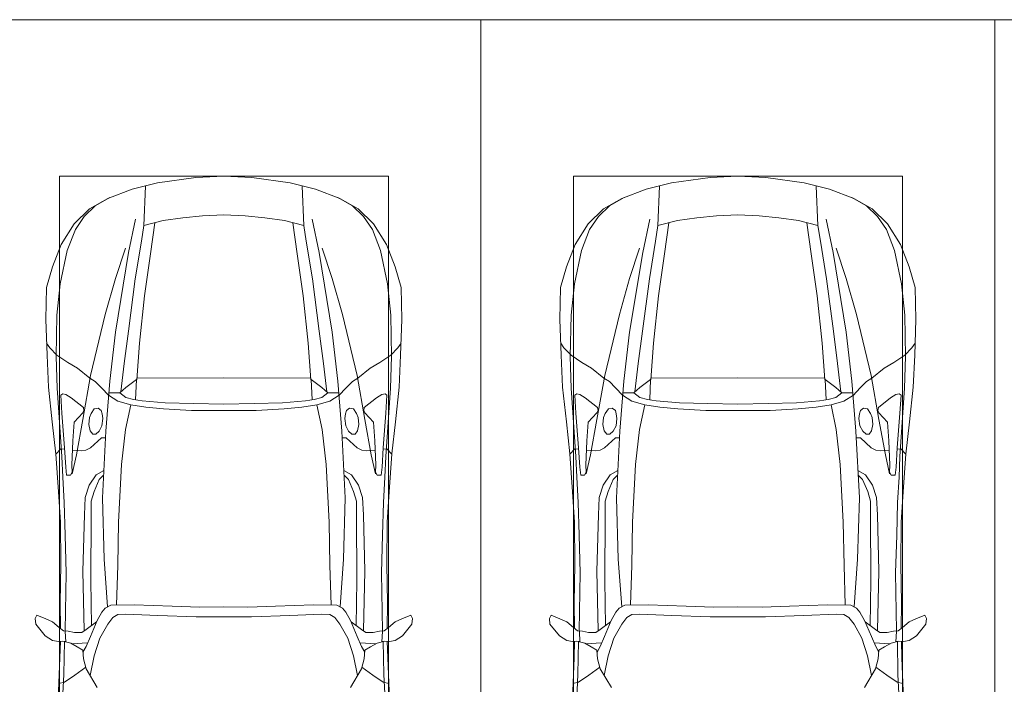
# Model space of a CAD drawing. Header units: millimetres. Extents: x -32229 to 192519, y -13689 to 125138.
# Tile 234 of 256: x 60292 to 65081, y 101080 to 104310. Entities that reach past the tile are written whole.
import ezdxf

# ---------------------------------------------------------------- set-up
doc = ezdxf.new("R2010")
doc.units = ezdxf.units.MM
for name, color, linetype, lineweight in [('A-DETL-GENF-OTLN', 7, 'Continuous', 18), ('C-PRKG-____-OTLN', 7, 'Continuous', 18), ('E-CABL-TRAY-OTLN', 7, 'Continuous', 18)]:
    doc.layers.add(name, color=color, linetype=linetype, lineweight=lineweight)

# ---------------------------------------------------------------- blocks, each defined once
blk = doc.blocks.new('АР_Машиноместо - 4900x2400_М__5300х2500_-V17--01 ЭЛ')
at = {"layer": 'A-DETL-GENF-OTLN', "color": 254, "lineweight": 13, "true_color": 0xd4d4d4}
for p, q in [((462.8, -1889.5), (471.8, -2077.7)), ((2037.2, -1889.5), (2028.2, -2077.7)), ((471.8, -2077.7), (474.5, -2239.3)), ((2028.2, -2077.7), (2025.5, -2239.3)), ((483.3, -2571.4), (478, -2290)), ((570.6, -2291.4), (564.4, -2580.5)), ((1929.4, -2291.4), (1935.6, -2580.5)), ((2016.7, -2571.4), (2022, -2290)), ((728.4, -2415.7), (733.8, -2606.7)), ((1771.6, -2415.7), (1766.2, -2606.7)), ((477.8, -2754.7), (483.3, -2571.4)), ((564.4, -2580.5), (571.6, -2853.3)), ((1935.6, -2580.5), (1928.4, -2853.3)), ((2022.2, -2754.7), (2016.7, -2571.4)), ((733.8, -2606.7), (737.8, -2818.3)), ((1766.2, -2606.7), (1762.2, -2818.3)), ((473.9, -2913.7), (477.8, -2754.7)), ((2026.1, -2913.7), (2022.2, -2754.7)), ((737.8, -2818.3), (752.8, -3099)), ((1762.2, -2818.3), (1747.2, -3099)), ((571.6, -2853.3), (575.7, -2937.4)), ((1928.4, -2853.3), (1924.3, -2937.4)), ((466.3, -3036.3), (473.9, -2913.7)), ((2033.7, -3036.3), (2026.1, -2913.7)), ((575.7, -2937.4), (595.2, -2997.9)), ((1924.3, -2937.4), (1904.8, -2997.9)), ((595.2, -2997.9), (629, -3048.1)), ((1904.8, -2997.9), (1871, -3048.1)), ((462, -3136.6), (466.3, -3036.3)), ((512.5, -3053.2), (532.7, -3145.9)), ((629, -3048.1), (666.7, -3069.7)), ((1871, -3048.1), (1833.3, -3069.7)), ((1987.5, -3053.2), (1967.3, -3145.9)), ((2038, -3136.6), (2033.7, -3036.3)), ((752.8, -3099), (771.7, -3268.5)), ((1747.2, -3099), (1728.3, -3268.5)), ((439.5, -3468.5), (462, -3136.6)), ((532.7, -3145.9), (564, -3316.2)), ((1967.3, -3145.9), (1936, -3316.2)), ((2060.5, -3468.5), (2038, -3136.6)), ((771.7, -3268.5), (797.1, -3388.2)), ((1728.3, -3268.5), (1702.9, -3388.2)), ((564, -3316.2), (602.3, -3530.2)), ((1936, -3316.2), (1897.7, -3530.2)), ((797.1, -3388.2), (734.6, -3405.8)), ((870, -3377.1), (797.1, -3388.2)), ((957.1, -3368.9), (870, -3377.1)), ((1093.5, -3360.7), (957.1, -3368.9)), ((1250, -3360.7), (1093.5, -3360.7)), ((1250, -3360.7), (1406.5, -3360.7)), ((1406.5, -3360.7), (1542.9, -3368.9)), ((1542.9, -3368.9), (1630, -3377.1)), ((1630, -3377.1), (1702.9, -3388.2)), ((1702.9, -3388.2), (1765.4, -3405.8)), ((734.6, -3405.8), (688.5, -3435.5)), ((1765.4, -3405.8), (1811.5, -3435.5)), ((434.2, -3623.7), (439.5, -3468.5)), ((749.1, -3450.8), (765.5, -3589.1)), ((1750.9, -3450.8), (1734.5, -3589.1)), ((2065.8, -3623.7), (2060.5, -3468.5)), ((602.3, -3530.2), (673.6, -3827.1)), ((695.7, -3502.8), (723.2, -3741.5)), ((1804.3, -3502.8), (1776.8, -3741.5)), ((1897.7, -3530.2), (1826.4, -3827.1)), ((765.5, -3589.1), (785.7, -3746.6)), ((1734.5, -3589.1), (1714.3, -3746.6)), ((438.6, -3823.4), (434.2, -3623.7)), ((2061.4, -3823.4), (2065.8, -3623.7)), ((723.2, -3741.5), (786.9, -4128.3)), ((785.7, -3746.6), (819.4, -4000.8)), ((1714.3, -3746.6), (1680.6, -4000.8)), ((1776.8, -3741.5), (1713.1, -4128.3)), ((454.7, -3976.8), (438.6, -3823.4)), ((673.6, -3827.1), (722.7, -4001.8)), ((1826.4, -3827.1), (1777.3, -4001.8)), ((2045.3, -3976.8), (2061.4, -3823.4)), ((488.6, -4138.1), (454.7, -3976.8)), ((722.7, -4001.8), (771.7, -4149.8)), ((819.4, -4000.8), (849, -4182.8)), ((1680.6, -4000.8), (1651, -4182.8)), ((1777.3, -4001.8), (1728.3, -4149.8)), ((2011.4, -4138.1), (2045.3, -3976.8)), ((527.8, -4239.8), (488.6, -4138.1)), ((786.9, -4128.3), (821.1, -4289.8)), ((1713.1, -4128.3), (1678.9, -4289.8)), ((1972.2, -4239.8), (2011.4, -4138.1)), ((849, -4182.8), (861.2, -4260.3)), ((1651, -4182.8), (1638.8, -4260.3)), ((571.5, -4303.1), (527.8, -4239.8)), ((1928.5, -4303.1), (1972.2, -4239.8)), ((625, -4354.8), (571.5, -4303.1)), ((1875, -4354.8), (1928.5, -4303.1)), ((696.3, -4395.8), (625, -4354.8)), ((1803.7, -4395.8), (1875, -4354.8))]:
    blk.add_line(p, q, dxfattribs=at)
at = {"layer": 'A-DETL-GENF-OTLN', "color": 253, "lineweight": 13, "true_color": 0xaaaaaa}
for p, q in [((444.9, -1956.8), (453, -2159.1)), ((2055.1, -1956.8), (2047, -2159.1)), ((475.1, -2041), (447.5, -2034.4)), ((525.5, -2074.6), (475.1, -2041)), ((634.6, -2015), (580.7, -2105.7)), ((1865.4, -2015), (1919.3, -2105.7)), ((1974.5, -2074.6), (2024.9, -2041)), ((2024.9, -2041), (2052.5, -2034.4)), ((578.8, -2112.6), (525.5, -2074.6)), ((580.7, -2105.7), (567.1, -2153.8)), ((619.7, -2168.6), (600.3, -2072.7)), ((1880.3, -2168.6), (1899.7, -2072.7)), ((1919.3, -2105.7), (1932.9, -2153.8)), ((1921.2, -2112.6), (1974.5, -2074.6)), ((567.1, -2153.8), (564.3, -2195.4)), ((1932.9, -2153.8), (1935.7, -2195.4)), ((453, -2159.1), (455, -2238.9)), ((564.3, -2195.4), (536.7, -2211.8)), ((579.9, -2213.8), (564.9, -2186.5)), ((647.3, -2254.2), (619.7, -2168.6)), ((1852.7, -2254.2), (1880.3, -2168.6)), ((1920.1, -2213.8), (1935.1, -2186.5)), ((1935.7, -2195.4), (1963.3, -2211.8)), ((2047, -2159.1), (2045, -2238.9)), ((381.7, -2266.4), (417.4, -2243.4)), ((417.4, -2243.4), (445.1, -2238.7)), ((445.1, -2238.7), (481.8, -2239.5)), ((505.1, -2230), (467.5, -2239.2)), ((482, -2235.6), (479.1, -2288.7)), ((536.7, -2211.8), (505.1, -2230)), ((586.6, -2231.3), (510.1, -2227.1)), ((600.8, -2263), (579.9, -2213.8)), ((1899.2, -2263), (1920.1, -2213.8)), ((1913.4, -2231.3), (1989.9, -2227.1)), ((1963.3, -2211.8), (1994.9, -2230)), ((1994.9, -2230), (2032.5, -2239.2)), ((2018, -2235.6), (2020.9, -2288.7)), ((2054.9, -2238.7), (2018.2, -2239.5)), ((2082.6, -2243.4), (2054.9, -2238.7)), ((2118.3, -2266.4), (2082.6, -2243.4)), ((335.2, -2322.3), (381.7, -2266.4)), ((470, -2290), (449.8, -2306.1)), ((493.6, -2288.6), (470, -2290)), ((523.3, -2281.2), (493.6, -2288.6)), ((559, -2282.6), (523.3, -2281.2)), ((580.6, -2296), (559, -2282.6)), ((630.6, -2332.9), (580.6, -2296)), ((633.8, -2340.5), (600.8, -2263)), ((685.1, -2322.3), (647.3, -2254.2)), ((1814.9, -2322.3), (1852.7, -2254.2)), ((1866.2, -2340.5), (1899.2, -2263)), ((1869.4, -2332.9), (1919.4, -2296)), ((1919.4, -2296), (1941, -2282.6)), ((1941, -2282.6), (1976.7, -2281.2)), ((1976.7, -2281.2), (2006.4, -2288.6)), ((2006.4, -2288.6), (2030, -2290)), ((2030, -2290), (2050.2, -2306.1)), ((2164.8, -2322.3), (2118.3, -2266.4)), ((333.1, -2350.6), (335.2, -2322.3)), ((417.4, -2333.8), (384.4, -2347.9)), ((449.8, -2306.1), (417.4, -2333.8)), ((454.5, -2423.6), (456, -2301.1)), ((603.5, -2534.3), (606.1, -2314.9)), ((656.7, -2380.3), (633.8, -2340.5)), ((710, -2355.4), (685.1, -2322.3)), ((1790, -2355.4), (1814.9, -2322.3)), ((1843.3, -2380.3), (1866.2, -2340.5)), ((1896.5, -2534.3), (1893.9, -2314.9)), ((2045.5, -2423.6), (2044, -2301.1)), ((2050.2, -2306.1), (2082.6, -2333.8)), ((2082.6, -2333.8), (2115.6, -2347.9)), ((2166.9, -2350.6), (2164.8, -2322.3)), ((341.2, -2366.2), (333.1, -2350.6)), ((384.4, -2347.9), (341.2, -2366.2)), ((672.8, -2399.7), (656.7, -2380.3)), ((734.3, -2368.8), (710, -2355.4)), ((772.7, -2371.5), (734.3, -2368.8)), ((929.1, -2364.1), (772.7, -2371.5)), ((1115.2, -2358.7), (929.1, -2364.1)), ((1250, -2357.8), (1115.2, -2358.7)), ((1250, -2357.8), (1384.8, -2358.7)), ((1384.8, -2358.7), (1570.9, -2364.1)), ((1570.9, -2364.1), (1727.3, -2371.5)), ((1727.3, -2371.5), (1765.7, -2368.8)), ((1765.7, -2368.8), (1790, -2355.4)), ((1827.2, -2399.7), (1843.3, -2380.3)), ((2115.6, -2347.9), (2158.8, -2366.2)), ((2158.8, -2366.2), (2166.9, -2350.6)), ((456.8, -2613.6), (454.5, -2423.6)), ((684.8, -2406.5), (667.8, -2638.3)), ((700.6, -2415.4), (672.8, -2399.7)), ((813.8, -2416.7), (700.6, -2415.4)), ((999.2, -2409.3), (813.8, -2416.7)), ((1132.7, -2404.6), (999.2, -2409.3)), ((1250, -2406.6), (1132.7, -2404.6)), ((1250, -2406.6), (1367.3, -2404.6)), ((1367.3, -2404.6), (1500.8, -2409.3)), ((1500.8, -2409.3), (1686.2, -2416.7)), ((1686.2, -2416.7), (1799.4, -2415.4)), ((1799.4, -2415.4), (1827.2, -2399.7)), ((1815.2, -2406.5), (1832.2, -2638.3)), ((2043.2, -2613.6), (2045.5, -2423.6)), ((604.4, -2850.8), (603.5, -2534.3)), ((1895.6, -2850.8), (1896.5, -2534.3)), ((456.1, -2818.3), (456.8, -2613.6)), ((2043.9, -2818.3), (2043.2, -2613.6)), ((667.8, -2638.3), (659.3, -2936)), ((1832.2, -2638.3), (1840.7, -2936)), ((446, -2964.8), (456.1, -2818.3)), ((2054, -2964.8), (2043.9, -2818.3)), ((604.4, -2919.4), (604.4, -2850.8)), ((1895.6, -2919.4), (1895.6, -2850.8)), ((618.7, -2966.7), (604.4, -2919.4)), ((1881.3, -2966.7), (1895.6, -2919.4)), ((432.8, -3149.3), (446, -2964.8)), ((643.6, -3024.6), (618.7, -2966.7)), ((659.3, -2936), (676.4, -3260.1)), ((1840.7, -2936), (1823.6, -3260.1)), ((1856.4, -3024.6), (1881.3, -2966.7)), ((2067.2, -3149.3), (2054, -2964.8)), ((485.6, -3046.1), (480.8, -3085)), ((504.5, -3046.6), (485.6, -3046.1)), ((512.2, -3061.4), (504.5, -3046.6)), ((510.9, -3094.6), (512.2, -3061.4)), ((665.1, -3046.1), (643.6, -3024.6)), ((1834.9, -3046.1), (1856.4, -3024.6)), ((1987.8, -3061.4), (1995.5, -3046.6)), ((1989.1, -3094.6), (1987.8, -3061.4)), ((1995.5, -3046.6), (2014.4, -3046.1)), ((2014.4, -3046.1), (2019.2, -3085)), ((480.8, -3085), (474.8, -3179.9)), ((515.3, -3213.7), (510.9, -3094.6)), ((1984.7, -3213.7), (1989.1, -3094.6)), ((2019.2, -3085), (2025.2, -3179.9)), ((415.7, -3305.9), (432.8, -3149.3)), ((456.9, -3174.2), (432.9, -3148.3)), ((2043.1, -3174.2), (2067.1, -3148.3)), ((2084.3, -3305.9), (2067.1, -3148.3)), ((475.2, -3173.5), (456.9, -3174.2)), ((474.8, -3179.9), (462.2, -3347.3)), ((558.4, -3165.4), (513.6, -3168)), ((579.5, -3167.7), (558.4, -3165.4)), ((601.7, -3179.4), (579.5, -3167.7)), ((654.5, -3228.1), (601.7, -3179.4)), ((1845.5, -3228.1), (1898.3, -3179.4)), ((1898.3, -3179.4), (1920.5, -3167.7)), ((1920.5, -3167.7), (1941.6, -3165.4)), ((1941.6, -3165.4), (1986.4, -3168)), ((2024.8, -3173.5), (2043.1, -3174.2)), ((2025.2, -3179.9), (2037.8, -3347.3)), ((522.2, -3303.2), (515.3, -3213.7)), ((612.1, -3245.7), (599.8, -3262.3)), ((626.8, -3246.1), (612.1, -3245.7)), ((643.2, -3259.9), (626.8, -3246.1)), ((674.6, -3227.6), (654.5, -3228.1)), ((1825.4, -3227.6), (1845.5, -3228.1)), ((1856.8, -3259.9), (1873.2, -3246.1)), ((1873.2, -3246.1), (1887.9, -3245.7)), ((1887.9, -3245.7), (1900.2, -3262.3)), ((1977.8, -3303.2), (1984.7, -3213.7)), ((564.6, -3349.7), (522.2, -3303.2)), ((599.8, -3262.3), (593.6, -3292.5)), ((593.6, -3292.5), (597.1, -3327.4)), ((657.2, -3286.3), (643.2, -3259.9)), ((661.1, -3321.2), (657.2, -3286.3)), ((676.4, -3260.1), (695.7, -3502.8)), ((1823.6, -3260.1), (1804.3, -3502.8)), ((1838.9, -3321.2), (1842.8, -3286.3)), ((1842.8, -3286.3), (1856.8, -3259.9)), ((1900.2, -3262.3), (1906.4, -3292.5)), ((1906.4, -3292.5), (1902.9, -3327.4)), ((1935.4, -3349.7), (1977.8, -3303.2)), ((397.1, -3474.2), (415.7, -3305.9)), ((462.2, -3347.3), (456.6, -3434.5)), ((569.7, -3360.7), (564.6, -3349.7)), ((597.1, -3327.4), (605.2, -3346.8)), ((605.2, -3346.8), (620, -3369.3)), ((654.1, -3360.7), (658.7, -3344.5)), ((658.7, -3344.5), (661.1, -3321.2)), ((1841.3, -3344.5), (1838.9, -3321.2)), ((1845.9, -3360.7), (1841.3, -3344.5)), ((1894.8, -3346.8), (1880, -3369.3)), ((1902.9, -3327.4), (1894.8, -3346.8)), ((1930.3, -3360.7), (1935.4, -3349.7)), ((2037.8, -3347.3), (2043.4, -3434.5)), ((2102.9, -3474.2), (2084.3, -3305.9)), ((508, -3422.8), (566.8, -3375.1)), ((566.8, -3375.1), (569.7, -3360.7)), ((620, -3369.3), (638.7, -3372.5)), ((638.7, -3372.5), (654.1, -3360.7)), ((965.3, -3397.8), (853.3, -3407.2)), ((1102.5, -3394.3), (965.3, -3397.8)), ((1250, -3391.3), (1102.5, -3394.3)), ((1250, -3391.3), (1397.5, -3394.3)), ((1397.5, -3394.3), (1534.7, -3397.8)), ((1534.7, -3397.8), (1646.7, -3407.2)), ((1861.3, -3372.5), (1845.9, -3360.7)), ((1880, -3369.3), (1861.3, -3372.5)), ((1933.2, -3375.1), (1930.3, -3360.7)), ((1992, -3422.8), (1933.2, -3375.1)), ((456.6, -3434.5), (466.2, -3441.1)), ((466.2, -3441.1), (481.5, -3439.1)), ((481.5, -3439.1), (508, -3422.8)), ((690.2, -3433.7), (654.7, -3470.4)), ((744.1, -3447.2), (691.3, -3447.2)), ((773, -3424.2), (744.1, -3447.2)), ((744.3, -3447), (773.2, -3472.4)), ((811.1, -3414.8), (773, -3424.2)), ((853.3, -3407.2), (811.1, -3414.8)), ((825.6, -3512.1), (821, -3413)), ((1646.7, -3407.2), (1688.9, -3414.8)), ((1674.4, -3512.1), (1679, -3413)), ((1688.9, -3414.8), (1727, -3424.2)), ((1755.7, -3447), (1726.8, -3472.4)), ((1727, -3424.2), (1755.7, -3447)), ((1755.7, -3447.2), (1808.7, -3447.2)), ((1809.8, -3433.7), (1845.3, -3470.4)), ((2018.5, -3439.1), (1992, -3422.8)), ((2033.8, -3441.1), (2018.5, -3439.1)), ((2043.4, -3434.5), (2033.8, -3441.1)), ((390.2, -3630), (397.1, -3474.2)), ((654.7, -3470.4), (624.9, -3501.2)), ((773.2, -3472.4), (825.6, -3512.1)), ((1726.8, -3472.4), (1674.4, -3512.1)), ((1845.3, -3470.4), (1875.1, -3501.2)), ((2109.8, -3630), (2102.9, -3474.2)), ((598.3, -3518.6), (537.9, -3567)), ((624.9, -3501.2), (598.3, -3518.6)), ((840.1, -3687.8), (826.6, -3509.6)), ((1250, -3520.1), (827.2, -3517.2)), ((1250, -3520.1), (1672.8, -3517.2)), ((1659.9, -3687.8), (1673.4, -3509.6)), ((1875.1, -3501.2), (1901.7, -3518.6)), ((1901.7, -3518.6), (1962.1, -3567)), ((537.9, -3567), (491.4, -3594.2)), ((1962.1, -3567), (2008.6, -3594.2)), ((384, -3802.9), (390.2, -3630)), ((438.6, -3629.8), (403.8, -3665.5)), ((491.4, -3594.2), (438.6, -3629.8)), ((2008.6, -3594.2), (2061.4, -3629.8)), ((2061.4, -3629.8), (2096.2, -3665.5)), ((2116, -3802.9), (2109.8, -3630)), ((403.8, -3665.5), (388.1, -3688.4)), ((2096.2, -3665.5), (2111.9, -3688.4)), ((863.9, -3917.5), (840.1, -3687.8)), ((1636.1, -3917.5), (1659.9, -3687.8)), ((387.4, -3958.4), (384, -3802.9)), ((2112.6, -3958.4), (2116, -3802.9)), ((893.6, -4121.6), (863.9, -3917.5)), ((1606.4, -4121.6), (1636.1, -3917.5)), ((416.4, -4059.2), (387.4, -3958.4)), ((2083.6, -4059.2), (2112.6, -3958.4)), ((458.6, -4167), (416.4, -4059.2)), ((2041.4, -4167), (2083.6, -4059.2)), ((914, -4272.5), (893.6, -4121.6)), ((1586, -4272.5), (1606.4, -4121.6)), ((522.5, -4267.9), (458.6, -4167)), ((1977.5, -4267.9), (2041.4, -4167)), ((955.5, -4283.9), (861, -4259.4)), ((861.2, -4260.3), (869.3, -4451.1)), ((1544.5, -4283.9), (1639, -4259.4)), ((1638.8, -4260.3), (1630.7, -4451.1)), ((596.3, -4340.6), (522.5, -4267.9)), ((1050.4, -4297.3), (955.5, -4283.9)), ((1146, -4306.7), (1050.4, -4297.3)), ((1250, -4312), (1146, -4306.7)), ((1250, -4312), (1354, -4306.7)), ((1354, -4306.7), (1449.6, -4297.3)), ((1449.6, -4297.3), (1544.5, -4283.9)), ((1903.7, -4340.6), (1977.5, -4267.9)), ((686, -4391.6), (596.3, -4340.6)), ((1814, -4391.6), (1903.7, -4340.6)), ((804.4, -4436.7), (686, -4391.6)), ((1695.6, -4436.7), (1814, -4391.6)), ((927, -4466.6), (804.4, -4436.7)), ((1573, -4466.6), (1695.6, -4436.7)), ((1114.6, -4493), (927, -4466.6)), ((1250, -4500), (1114.6, -4493)), ((1250, -4500), (1385.4, -4493)), ((1385.4, -4493), (1573, -4466.6))]:
    blk.add_line(p, q, dxfattribs=at)
at = {"layer": 'C-PRKG-____-OTLN', "color": 253, "lineweight": 13, "true_color": 0xaaaaaa}
for p, q in [((0, 0), (0, -5259.8)), ((450, -800), (450, -4500)), ((2050, -800), (2050, -4500)), ((450, -4500), (2050, -4500))]:
    blk.add_line(p, q, dxfattribs=at)
blk = doc.blocks.new('АР_Машиноместо - 4900x2400_М__5300х2500_-V19--01 ЭЛ')
at = {"layer": 'A-DETL-GENF-OTLN', "color": 253, "lineweight": 13, "true_color": 0xaaaaaa}
for p, q in [((927, 4466.6), (804.4, 4436.7)), ((1114.6, 4493), (927, 4466.6)), ((1250, 4500), (1114.6, 4493)), ((1250, 4500), (1385.4, 4493)), ((1385.4, 4493), (1573, 4466.6)), ((1573, 4466.6), (1695.6, 4436.7)), ((804.4, 4436.7), (686, 4391.6)), ((861.2, 4260.3), (869.3, 4451.1)), ((1638.8, 4260.3), (1630.7, 4451.1)), ((1695.6, 4436.7), (1814, 4391.6)), ((686, 4391.6), (596.3, 4340.6)), ((1814, 4391.6), (1903.7, 4340.6)), ((596.3, 4340.6), (522.5, 4267.9)), ((1250, 4312), (1146, 4306.7)), ((1250, 4312), (1354, 4306.7)), ((1903.7, 4340.6), (1977.5, 4267.9)), ((522.5, 4267.9), (458.6, 4167)), ((955.5, 4283.9), (861, 4259.4)), ((914, 4272.5), (893.6, 4121.6)), ((1050.4, 4297.3), (955.5, 4283.9)), ((1146, 4306.7), (1050.4, 4297.3)), ((1354, 4306.7), (1449.6, 4297.3)), ((1449.6, 4297.3), (1544.5, 4283.9)), ((1544.5, 4283.9), (1639, 4259.4)), ((1586, 4272.5), (1606.4, 4121.6)), ((1977.5, 4267.9), (2041.4, 4167)), ((458.6, 4167), (416.4, 4059.2)), ((2041.4, 4167), (2083.6, 4059.2)), ((893.6, 4121.6), (863.9, 3917.5)), ((1606.4, 4121.6), (1636.1, 3917.5)), ((416.4, 4059.2), (387.4, 3958.4)), ((2083.6, 4059.2), (2112.6, 3958.4)), ((387.4, 3958.4), (384, 3802.9)), ((2112.6, 3958.4), (2116, 3802.9)), ((863.9, 3917.5), (840.1, 3687.8)), ((1636.1, 3917.5), (1659.9, 3687.8)), ((384, 3802.9), (390.2, 3630)), ((2116, 3802.9), (2109.8, 3630)), ((403.8, 3665.5), (388.1, 3688.4)), ((840.1, 3687.8), (826.6, 3509.6)), ((1659.9, 3687.8), (1673.4, 3509.6)), ((2096.2, 3665.5), (2111.9, 3688.4)), ((438.6, 3629.8), (403.8, 3665.5)), ((2061.4, 3629.8), (2096.2, 3665.5)), ((390.2, 3630), (397.1, 3474.2)), ((491.4, 3594.2), (438.6, 3629.8)), ((537.9, 3567), (491.4, 3594.2)), ((1962.1, 3567), (2008.6, 3594.2)), ((2008.6, 3594.2), (2061.4, 3629.8)), ((2109.8, 3630), (2102.9, 3474.2)), ((598.3, 3518.6), (537.9, 3567)), ((1901.7, 3518.6), (1962.1, 3567)), ((624.9, 3501.2), (598.3, 3518.6)), ((654.7, 3470.4), (624.9, 3501.2)), ((676.4, 3260.1), (695.7, 3502.8)), ((773.2, 3472.4), (825.6, 3512.1)), ((825.6, 3512.1), (821, 3413)), ((1250, 3520.1), (827.2, 3517.2)), ((1250, 3520.1), (1672.8, 3517.2)), ((1674.4, 3512.1), (1679, 3413)), ((1726.8, 3472.4), (1674.4, 3512.1)), ((1823.6, 3260.1), (1804.3, 3502.8)), ((1845.3, 3470.4), (1875.1, 3501.2)), ((1875.1, 3501.2), (1901.7, 3518.6)), ((397.1, 3474.2), (415.7, 3305.9)), ((690.2, 3433.7), (654.7, 3470.4)), ((744.3, 3447), (773.2, 3472.4)), ((1755.7, 3447), (1726.8, 3472.4)), ((1809.8, 3433.7), (1845.3, 3470.4)), ((2102.9, 3474.2), (2084.3, 3305.9)), ((456.6, 3434.5), (466.2, 3441.1)), ((462.2, 3347.3), (456.6, 3434.5)), ((466.2, 3441.1), (481.5, 3439.1)), ((481.5, 3439.1), (508, 3422.8)), ((508, 3422.8), (566.8, 3375.1)), ((744.1, 3447.2), (691.3, 3447.2)), ((773, 3424.2), (744.1, 3447.2)), ((811.1, 3414.8), (773, 3424.2)), ((853.3, 3407.2), (811.1, 3414.8)), ((965.3, 3397.8), (853.3, 3407.2)), ((1534.7, 3397.8), (1646.7, 3407.2)), ((1646.7, 3407.2), (1688.9, 3414.8)), ((1688.9, 3414.8), (1727, 3424.2)), ((1727, 3424.2), (1755.7, 3447)), ((1755.7, 3447.2), (1808.7, 3447.2)), ((1992, 3422.8), (1933.2, 3375.1)), ((2018.5, 3439.1), (1992, 3422.8)), ((2033.8, 3441.1), (2018.5, 3439.1)), ((2043.4, 3434.5), (2033.8, 3441.1)), ((2037.8, 3347.3), (2043.4, 3434.5)), ((569.7, 3360.7), (564.6, 3349.7)), ((566.8, 3375.1), (569.7, 3360.7)), ((605.2, 3346.8), (620, 3369.3)), ((620, 3369.3), (638.7, 3372.5)), ((638.7, 3372.5), (654.1, 3360.7)), ((654.1, 3360.7), (658.7, 3344.5)), ((1102.5, 3394.3), (965.3, 3397.8)), ((1250, 3391.3), (1102.5, 3394.3)), ((1250, 3391.3), (1397.5, 3394.3)), ((1397.5, 3394.3), (1534.7, 3397.8)), ((1845.9, 3360.7), (1841.3, 3344.5)), ((1861.3, 3372.5), (1845.9, 3360.7)), ((1880, 3369.3), (1861.3, 3372.5)), ((1894.8, 3346.8), (1880, 3369.3)), ((1933.2, 3375.1), (1930.3, 3360.7)), ((1930.3, 3360.7), (1935.4, 3349.7)), ((415.7, 3305.9), (432.8, 3149.3)), ((474.8, 3179.9), (462.2, 3347.3)), ((564.6, 3349.7), (522.2, 3303.2)), ((593.6, 3292.5), (597.1, 3327.4)), ((597.1, 3327.4), (605.2, 3346.8)), ((661.1, 3321.2), (657.2, 3286.3)), ((658.7, 3344.5), (661.1, 3321.2)), ((1841.3, 3344.5), (1838.9, 3321.2)), ((1838.9, 3321.2), (1842.8, 3286.3)), ((1902.9, 3327.4), (1894.8, 3346.8)), ((1906.4, 3292.5), (1902.9, 3327.4)), ((1935.4, 3349.7), (1977.8, 3303.2)), ((2025.2, 3179.9), (2037.8, 3347.3)), ((2084.3, 3305.9), (2067.1, 3148.3)), ((522.2, 3303.2), (515.3, 3213.7)), ((599.8, 3262.3), (593.6, 3292.5)), ((612.1, 3245.7), (599.8, 3262.3)), ((643.2, 3259.9), (626.8, 3246.1)), ((657.2, 3286.3), (643.2, 3259.9)), ((659.3, 2936), (676.4, 3260.1)), ((1840.7, 2936), (1823.6, 3260.1)), ((1842.8, 3286.3), (1856.8, 3259.9)), ((1856.8, 3259.9), (1873.2, 3246.1)), ((1887.9, 3245.7), (1900.2, 3262.3)), ((1900.2, 3262.3), (1906.4, 3292.5)), ((1977.8, 3303.2), (1984.7, 3213.7)), ((515.3, 3213.7), (510.9, 3094.6)), ((654.5, 3228.1), (601.7, 3179.4)), ((626.8, 3246.1), (612.1, 3245.7)), ((674.6, 3227.6), (654.5, 3228.1)), ((1825.4, 3227.6), (1845.5, 3228.1)), ((1845.5, 3228.1), (1898.3, 3179.4)), ((1873.2, 3246.1), (1887.9, 3245.7)), ((1984.7, 3213.7), (1989.1, 3094.6)), ((456.9, 3174.2), (432.9, 3148.3)), ((475.2, 3173.5), (456.9, 3174.2)), ((480.8, 3085), (474.8, 3179.9)), ((558.4, 3165.4), (513.6, 3168)), ((579.5, 3167.7), (558.4, 3165.4)), ((601.7, 3179.4), (579.5, 3167.7)), ((1898.3, 3179.4), (1920.5, 3167.7)), ((1920.5, 3167.7), (1941.6, 3165.4)), ((1941.6, 3165.4), (1986.4, 3168)), ((2019.2, 3085), (2025.2, 3179.9)), ((2024.8, 3173.5), (2043.1, 3174.2)), ((2043.1, 3174.2), (2067.1, 3148.3)), ((432.8, 3149.3), (446, 2964.8)), ((2067.2, 3149.3), (2054, 2964.8)), ((485.6, 3046.1), (480.8, 3085)), ((510.9, 3094.6), (512.2, 3061.4)), ((1989.1, 3094.6), (1987.8, 3061.4)), ((2014.4, 3046.1), (2019.2, 3085)), ((504.5, 3046.6), (485.6, 3046.1)), ((512.2, 3061.4), (504.5, 3046.6)), ((643.6, 3024.6), (618.7, 2966.7)), ((665.1, 3046.1), (643.6, 3024.6)), ((1834.9, 3046.1), (1856.4, 3024.6)), ((1856.4, 3024.6), (1881.3, 2966.7)), ((1987.8, 3061.4), (1995.5, 3046.6)), ((1995.5, 3046.6), (2014.4, 3046.1)), ((446, 2964.8), (456.1, 2818.3)), ((618.7, 2966.7), (604.4, 2919.4)), ((667.8, 2638.3), (659.3, 2936)), ((1832.2, 2638.3), (1840.7, 2936)), ((1881.3, 2966.7), (1895.6, 2919.4)), ((2054, 2964.8), (2043.9, 2818.3)), ((604.4, 2919.4), (604.4, 2850.8)), ((1895.6, 2919.4), (1895.6, 2850.8)), ((604.4, 2850.8), (603.5, 2534.3)), ((1895.6, 2850.8), (1896.5, 2534.3)), ((456.1, 2818.3), (456.8, 2613.6)), ((2043.9, 2818.3), (2043.2, 2613.6)), ((684.8, 2406.5), (667.8, 2638.3)), ((1815.2, 2406.5), (1832.2, 2638.3)), ((456.8, 2613.6), (454.5, 2423.6)), ((2043.2, 2613.6), (2045.5, 2423.6)), ((603.5, 2534.3), (606.1, 2314.9)), ((1896.5, 2534.3), (1893.9, 2314.9)), ((454.5, 2423.6), (456, 2301.1)), ((672.8, 2399.7), (656.7, 2380.3)), ((700.6, 2415.4), (672.8, 2399.7)), ((813.8, 2416.7), (700.6, 2415.4)), ((999.2, 2409.3), (813.8, 2416.7)), ((1132.7, 2404.6), (999.2, 2409.3)), ((1250, 2406.6), (1132.7, 2404.6)), ((1250, 2406.6), (1367.3, 2404.6)), ((1367.3, 2404.6), (1500.8, 2409.3)), ((1500.8, 2409.3), (1686.2, 2416.7)), ((1686.2, 2416.7), (1799.4, 2415.4)), ((1799.4, 2415.4), (1827.2, 2399.7)), ((1827.2, 2399.7), (1843.3, 2380.3)), ((2045.5, 2423.6), (2044, 2301.1)), ((341.2, 2366.2), (333.1, 2350.6)), ((333.1, 2350.6), (335.2, 2322.3)), ((384.4, 2347.9), (341.2, 2366.2)), ((417.4, 2333.8), (384.4, 2347.9)), ((656.7, 2380.3), (633.8, 2340.5)), ((710, 2355.4), (685.1, 2322.3)), ((734.3, 2368.8), (710, 2355.4)), ((772.7, 2371.5), (734.3, 2368.8)), ((929.1, 2364.1), (772.7, 2371.5)), ((1115.2, 2358.7), (929.1, 2364.1)), ((1250, 2357.8), (1115.2, 2358.7)), ((1250, 2357.8), (1384.8, 2358.7)), ((1384.8, 2358.7), (1570.9, 2364.1)), ((1570.9, 2364.1), (1727.3, 2371.5)), ((1727.3, 2371.5), (1765.7, 2368.8)), ((1765.7, 2368.8), (1790, 2355.4)), ((1790, 2355.4), (1814.9, 2322.3)), ((1843.3, 2380.3), (1866.2, 2340.5)), ((2082.6, 2333.8), (2115.6, 2347.9)), ((2115.6, 2347.9), (2158.8, 2366.2)), ((2158.8, 2366.2), (2166.9, 2350.6)), ((2166.9, 2350.6), (2164.8, 2322.3)), ((335.2, 2322.3), (381.7, 2266.4)), ((449.8, 2306.1), (417.4, 2333.8)), ((470, 2290), (449.8, 2306.1)), ((630.6, 2332.9), (580.6, 2296)), ((633.8, 2340.5), (600.8, 2263)), ((685.1, 2322.3), (647.3, 2254.2)), ((1814.9, 2322.3), (1852.7, 2254.2)), ((1866.2, 2340.5), (1899.2, 2263)), ((1869.4, 2332.9), (1919.4, 2296)), ((2030, 2290), (2050.2, 2306.1)), ((2050.2, 2306.1), (2082.6, 2333.8)), ((2164.8, 2322.3), (2118.3, 2266.4)), ((381.7, 2266.4), (417.4, 2243.4)), ((493.6, 2288.6), (470, 2290)), ((482, 2235.6), (479.1, 2288.7)), ((523.3, 2281.2), (493.6, 2288.6)), ((559, 2282.6), (523.3, 2281.2)), ((580.6, 2296), (559, 2282.6)), ((600.8, 2263), (579.9, 2213.8)), ((647.3, 2254.2), (619.7, 2168.6)), ((1852.7, 2254.2), (1880.3, 2168.6)), ((1899.2, 2263), (1920.1, 2213.8)), ((1919.4, 2296), (1941, 2282.6)), ((1941, 2282.6), (1976.7, 2281.2)), ((1976.7, 2281.2), (2006.4, 2288.6)), ((2006.4, 2288.6), (2030, 2290)), ((2018, 2235.6), (2020.9, 2288.7)), ((2118.3, 2266.4), (2082.6, 2243.4)), ((417.4, 2243.4), (445.1, 2238.7)), ((445.1, 2238.7), (481.8, 2239.5)), ((453, 2159.1), (455, 2238.9)), ((505.1, 2230), (467.5, 2239.2)), ((536.7, 2211.8), (505.1, 2230)), ((586.6, 2231.3), (510.1, 2227.1)), ((564.3, 2195.4), (536.7, 2211.8)), ((579.9, 2213.8), (564.9, 2186.5)), ((1913.4, 2231.3), (1989.9, 2227.1)), ((1920.1, 2213.8), (1935.1, 2186.5)), ((1935.7, 2195.4), (1963.3, 2211.8)), ((1963.3, 2211.8), (1994.9, 2230)), ((1994.9, 2230), (2032.5, 2239.2)), ((2054.9, 2238.7), (2018.2, 2239.5)), ((2047, 2159.1), (2045, 2238.9)), ((2082.6, 2243.4), (2054.9, 2238.7)), ((444.9, 1956.8), (453, 2159.1)), ((567.1, 2153.8), (564.3, 2195.4)), ((619.7, 2168.6), (600.3, 2072.7)), ((1880.3, 2168.6), (1899.7, 2072.7)), ((1932.9, 2153.8), (1935.7, 2195.4)), ((2055.1, 1956.8), (2047, 2159.1)), ((578.8, 2112.6), (525.5, 2074.6)), ((580.7, 2105.7), (567.1, 2153.8)), ((1919.3, 2105.7), (1932.9, 2153.8)), ((1921.2, 2112.6), (1974.5, 2074.6)), ((525.5, 2074.6), (475.1, 2041)), ((634.6, 2015), (580.7, 2105.7)), ((1865.4, 2015), (1919.3, 2105.7)), ((1974.5, 2074.6), (2024.9, 2041)), ((475.1, 2041), (447.5, 2034.4)), ((2024.9, 2041), (2052.5, 2034.4))]:
    blk.add_line(p, q, dxfattribs=at)
at = {"layer": 'A-DETL-GENF-OTLN', "color": 254, "lineweight": 13, "true_color": 0xd4d4d4}
for p, q in [((696.3, 4395.8), (625, 4354.8)), ((1803.7, 4395.8), (1875, 4354.8)), ((625, 4354.8), (571.5, 4303.1)), ((1875, 4354.8), (1928.5, 4303.1)), ((571.5, 4303.1), (527.8, 4239.8)), ((786.9, 4128.3), (821.1, 4289.8)), ((1713.1, 4128.3), (1678.9, 4289.8)), ((1928.5, 4303.1), (1972.2, 4239.8)), ((527.8, 4239.8), (488.6, 4138.1)), ((849, 4182.8), (861.2, 4260.3)), ((1651, 4182.8), (1638.8, 4260.3)), ((1972.2, 4239.8), (2011.4, 4138.1)), ((819.4, 4000.8), (849, 4182.8)), ((1680.6, 4000.8), (1651, 4182.8)), ((488.6, 4138.1), (454.7, 3976.8)), ((722.7, 4001.8), (771.7, 4149.8)), ((723.2, 3741.5), (786.9, 4128.3)), ((1776.8, 3741.5), (1713.1, 4128.3)), ((1777.3, 4001.8), (1728.3, 4149.8)), ((2011.4, 4138.1), (2045.3, 3976.8)), ((454.7, 3976.8), (438.6, 3823.4)), ((673.6, 3827.1), (722.7, 4001.8)), ((785.7, 3746.6), (819.4, 4000.8)), ((1714.3, 3746.6), (1680.6, 4000.8)), ((1826.4, 3827.1), (1777.3, 4001.8)), ((2045.3, 3976.8), (2061.4, 3823.4)), ((438.6, 3823.4), (434.2, 3623.7)), ((602.3, 3530.2), (673.6, 3827.1)), ((1897.7, 3530.2), (1826.4, 3827.1)), ((2061.4, 3823.4), (2065.8, 3623.7)), ((695.7, 3502.8), (723.2, 3741.5)), ((765.5, 3589.1), (785.7, 3746.6)), ((1734.5, 3589.1), (1714.3, 3746.6)), ((1804.3, 3502.8), (1776.8, 3741.5)), ((434.2, 3623.7), (439.5, 3468.5)), ((2065.8, 3623.7), (2060.5, 3468.5)), ((749.1, 3450.8), (765.5, 3589.1)), ((1750.9, 3450.8), (1734.5, 3589.1)), ((564, 3316.2), (602.3, 3530.2)), ((1936, 3316.2), (1897.7, 3530.2)), ((439.5, 3468.5), (462, 3136.6)), ((2060.5, 3468.5), (2038, 3136.6)), ((734.6, 3405.8), (688.5, 3435.5)), ((797.1, 3388.2), (734.6, 3405.8)), ((1702.9, 3388.2), (1765.4, 3405.8)), ((1765.4, 3405.8), (1811.5, 3435.5)), ((771.7, 3268.5), (797.1, 3388.2)), ((870, 3377.1), (797.1, 3388.2)), ((957.1, 3368.9), (870, 3377.1)), ((1093.5, 3360.7), (957.1, 3368.9)), ((1250, 3360.7), (1093.5, 3360.7)), ((1250, 3360.7), (1406.5, 3360.7)), ((1406.5, 3360.7), (1542.9, 3368.9)), ((1542.9, 3368.9), (1630, 3377.1)), ((1630, 3377.1), (1702.9, 3388.2)), ((1728.3, 3268.5), (1702.9, 3388.2)), ((532.7, 3145.9), (564, 3316.2)), ((1967.3, 3145.9), (1936, 3316.2)), ((752.8, 3099), (771.7, 3268.5)), ((1747.2, 3099), (1728.3, 3268.5)), ((462, 3136.6), (466.3, 3036.3)), ((512.5, 3053.2), (532.7, 3145.9)), ((1987.5, 3053.2), (1967.3, 3145.9)), ((2038, 3136.6), (2033.7, 3036.3)), ((629, 3048.1), (666.7, 3069.7)), ((737.8, 2818.3), (752.8, 3099)), ((1762.2, 2818.3), (1747.2, 3099)), ((1871, 3048.1), (1833.3, 3069.7)), ((466.3, 3036.3), (473.9, 2913.7)), ((595.2, 2997.9), (629, 3048.1)), ((1904.8, 2997.9), (1871, 3048.1)), ((2033.7, 3036.3), (2026.1, 2913.7)), ((575.7, 2937.4), (595.2, 2997.9)), ((1924.3, 2937.4), (1904.8, 2997.9)), ((571.6, 2853.3), (575.7, 2937.4)), ((1928.4, 2853.3), (1924.3, 2937.4)), ((473.9, 2913.7), (477.8, 2754.7)), ((2026.1, 2913.7), (2022.2, 2754.7)), ((564.4, 2580.5), (571.6, 2853.3)), ((1935.6, 2580.5), (1928.4, 2853.3)), ((733.8, 2606.7), (737.8, 2818.3)), ((1766.2, 2606.7), (1762.2, 2818.3)), ((477.8, 2754.7), (483.3, 2571.4)), ((2022.2, 2754.7), (2016.7, 2571.4)), ((728.4, 2415.7), (733.8, 2606.7)), ((1771.6, 2415.7), (1766.2, 2606.7)), ((483.3, 2571.4), (478, 2290)), ((570.6, 2291.4), (564.4, 2580.5)), ((1929.4, 2291.4), (1935.6, 2580.5)), ((2016.7, 2571.4), (2022, 2290)), ((471.8, 2077.7), (474.5, 2239.3)), ((2028.2, 2077.7), (2025.5, 2239.3)), ((462.8, 1889.5), (471.8, 2077.7)), ((2037.2, 1889.5), (2028.2, 2077.7))]:
    blk.add_line(p, q, dxfattribs=at)
at = {"layer": 'C-PRKG-____-OTLN', "color": 253, "lineweight": 13, "true_color": 0xaaaaaa}
for p, q in [((0, 0), (0, 5259.8)), ((2500, 307.7), (2500, 5259.8)), ((450, 4500), (2050, 4500)), ((450, 800), (450, 4500)), ((2050, 800), (2050, 4500))]:
    blk.add_line(p, q, dxfattribs=at)
blk = doc.blocks.new('Наметкина 10_РД_АР_П_отсоединено_rvt-1--01 ЭЛ')
at = {"layer": 'C-PRKG-____-OTLN', "color": 253, "lineweight": 13, "true_color": 0xaaaaaa, "rotation": 180}
blk.add_blockref('АР_Машиноместо - 4900x2400_М__5300х2500_-V17--01 ЭЛ', (62535.3, 99050), dxfattribs=at)
at = {"layer": 'C-PRKG-____-OTLN', "color": 253, "lineweight": 13, "true_color": 0xaaaaaa}
blk.add_blockref('АР_Машиноместо - 4900x2400_М__5300х2500_-V19--01 ЭЛ', (62535.3, 99050), dxfattribs=at)

msp = doc.modelspace()

# ---------------------------------------------------------------- linework, layer by layer
at = {"layer": 'E-CABL-TRAY-OTLN', "color": 5, "true_color": 0x0000ff}
msp.add_line((114110.8, 104309.8), (50057.8, 104309.8), dxfattribs=at)

# ---------------------------------------------------------------- block references
at = {"lineweight": 5}
msp.add_blockref('Наметкина 10_РД_АР_П_отсоединено_rvt-1--01 ЭЛ', (0, 0), dxfattribs=at)

doc.saveas('drawing.dxf')
